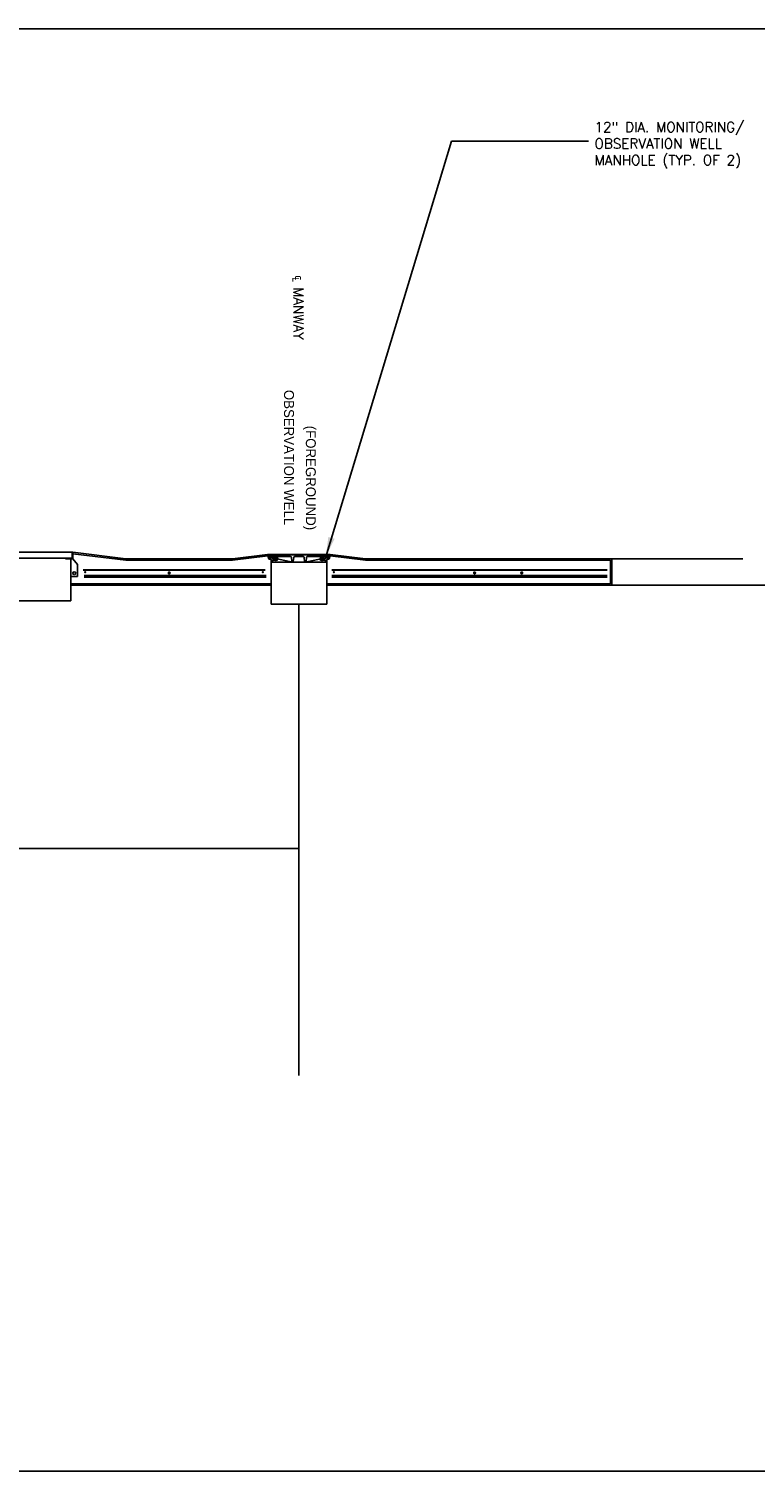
# Model space of a CAD drawing. Extents: x 2893 to 4079, y -406 to 622.
# Tile 52 of 53: x 3664 to 3829, y 294 to 622. Entities that reach past the tile are written whole.
import ezdxf

# ---------------------------------------------------------------- set-up
doc = ezdxf.new("R2010")
doc.units = 0
doc.header["$MEASUREMENT"] = 0
doc.linetypes.add('HIDDEN', pattern=[0.375, 0.25, -0.125])
doc.linetypes.add('TANK-SLAB$0$DASHED', pattern=[0.75, 0.5, -0.25])
doc.layers.get('0').update_dxf_attribs({"linetype": 'CONTINUOUS'})
for name, color, linetype in [('FREEZE-OUTLINE-TITLES', 60, 'CONTINUOUS'), ('HATCH-CONCRETE', 2, 'CONTINUOUS'), ('REBAR', 4, 'TANK-SLAB$0$DASHED'), ('TANK-MANHOLE', 2, 'CONTINUOUS'), ('TANK-SLAB', 6, 'CONTINUOUS'), ('TEXT', 3, 'CONTINUOUS')]:
    doc.layers.add(name, color=color, linetype=linetype)
doc.styles.add('SIMPFRAC', font='simpfrac')
doc.styles.add('SIMPLEX', font='simplex')
doc.dimstyles.new('DIM48', dxfattribs={"dimscale": 48, "dimtxt": 0.09375, "dimasz": 0.09375, "dimexe": 0.0625, "dimexo": 0.0625, "dimgap": 0.0625, "dimtad": 1, "dimdec": 4, "dimzin": 3, "dimdsep": 46, "dimlunit": 4, "dimtxsty": 'SIMPLEX', "dimcen": 0, "dimclrd": 3, "dimclre": 3, "dimclrt": 3, "dimadec": 0, "dimazin": 0, "dimtfac": 1, "dimtdec": 4, "dimtofl": 0, "dimtmove": 2, "dimatfit": 3, "dimfxl": 1, "dimfrac": 2, "dimtolj": 1, "dimtzin": 3, "dimarcsym": 0})

msp = doc.modelspace()

# ---------------------------------------------------------------- hatches: boundary and pattern name
at = {"layer": 'TANK-MANHOLE'}
h = msp.add_hatch(dxfattribs=at)
h.set_pattern_fill('LINE', color=1, scale=4, angle=225, style=0)
h.set_pattern_definition([(315, (3431.786, 373.92165), (-0.3535534, -0.3535534), [])])
h.paths.add_polyline_path([(3719.22096, 502.38571), (3719.30292, 502.24401, 0.269129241), (3719.38481, 502.19678), (3719.43629, 502.19678), (3719.43629, 502.13426), (3719.53075, 502.13426), (3719.6016, 502.06341), (3719.6016, 501.85086), (3719.44456, 501.85086, -0.197143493), (3719.37872, 501.87787), (3719.27435, 501.98083, 0.197143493), (3719.20851, 502.00784), (3719.20845, 502.00784), (3718.87118, 502.00784, 0.001531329), (3718.87079, 502.00784), (3718.52203, 502.00784, -0.315060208), (3718.34589, 502.13106), (3718.27628, 502.32181), (3718.27072, 502.38571)])

# ---------------------------------------------------------------- linework, layer by layer
for p, q in [((3725.03202, 491.16768), (3725.03202, 384.09908)), ((3269.21307, 435.67778), (3725.03202, 435.67778))]:
    msp.add_line(p, q)
at = {"layer": 'FREEZE-OUTLINE-TITLES', "color": 60, "linetype": 'Continuous'}
msp.add_lwpolyline([(4079.29486, 621.90712), (2963.29486, 621.90712), (2963.29486, 294.21628), (4079.29486, 294.21628)], close=True, dxfattribs=at)
at = {"layer": 'HATCH-CONCRETE', "color": 2}
for p, q in [((3796.11375, 495.47875), (3796.11375, 501.4788)), ((3795.80125, 495.79125), (3795.80125, 501.1663))]:
    msp.add_line(p, q, dxfattribs=at)
at = {"layer": 'REBAR', "linetype": 'HIDDEN', "const_width": 0.5}
for points in [[(3675.98682, 498.97139), (3717.37863, 498.97139)], [(3732.48617, 498.97139), (3795.05571, 498.97139)]]:
    msp.add_lwpolyline(points, dxfattribs=at)
at = {"layer": 'REBAR'}
for points, const_width in [([(3676.34013, 498.47139, 1), (3676.59013, 498.47139, 1)], 0.25), ([(3695.36938, 498.29581, 1), (3695.74438, 498.29581, 1)], 0.375), ([(3716.70096, 498.47139, 1), (3716.95096, 498.47139, 1)], 0.25), ([(3732.83789, 498.47139, 1), (3733.08789, 498.47139, 1)], 0.25), ([(3765.1098, 498.29373, -1), (3764.7348, 498.29373, -1)], 0.375), ([(3775.44418, 498.29546, 1), (3775.81918, 498.29546, 1)], 0.375)]:
    msp.add_lwpolyline(points, format="xyb", close=True, dxfattribs=dict(at, const_width=const_width))
at = {"layer": 'REBAR', "const_width": 0.75}
for points in [[(3676.20013, 497.53689), (3717.64524, 497.53689)], [(3732.48617, 497.53689), (3795.07859, 497.53689)]]:
    msp.add_lwpolyline(points, dxfattribs=at)
at = {"layer": 'TANK-MANHOLE', "color": 1, "linetype": 'Continuous'}
for p, q in [((3673.69126, 502.97875), (3634.19126, 502.97875)), ((3635.73814, 501.66625), (3672.14439, 501.66625)), ((3672.01939, 501.47876), (3672.01939, 501.54125)), ((3672.01939, 501.47876), (3673.69126, 501.47876)), ((3672.14439, 501.66625), (3673.37877, 501.66625)), ((3673.03501, 501.47876), (3673.28501, 501.47876)), ((3673.53502, 501.47876), (3673.03501, 501.47876)), ((3673.25376, 501.47876), (3673.25376, 497.47876)), ((3673.50377, 501.79125), (3673.50377, 502.85375)), ((3673.69126, 502.97875), (3673.62876, 502.97875)), ((3673.69126, 502.97875), (3673.62877, 502.97875)), ((3673.69126, 501.47876), (3673.69126, 502.97879)), ((3674.75376, 500.22876), (3673.69126, 501.47876)), ((3731.93782, 502.47879), (3718.06569, 502.47879)), ((3718.27072, 502.38571), (3719.22096, 502.38571)), ((3718.27628, 502.32181), (3718.27072, 502.38571)), ((3718.34589, 502.13106), (3718.27628, 502.32181)), ((3718.52203, 502.00784), (3719.20851, 502.00784)), ((3718.94867, 502.00784), (3718.87087, 502.00784)), ((3719.22096, 502.38571), (3725.03202, 502.38571)), ((3719.37872, 501.87787), (3719.27435, 501.98083)), ((3719.43629, 502.19678), (3719.43629, 502.13426)), ((3719.43629, 502.19678), (3719.43629, 502.13426)), ((3720.12812, 502.13426), (3719.43629, 502.13426)), ((3720.12812, 502.13426), (3719.43629, 502.13426)), ((3719.44456, 501.85086), (3719.7822, 501.85086)), ((3719.49185, 502.38571), (3719.54603, 502.41627)), ((3719.49185, 502.19678), (3719.49185, 502.38571)), ((3720.07394, 502.19678), (3719.49185, 502.19678)), ((3719.6016, 502.06341), (3719.53075, 502.13426)), ((3719.6016, 502.06341), (3719.53075, 502.13426)), ((3720.01976, 502.41627), (3719.54603, 502.41627)), ((3719.96419, 502.06341), (3719.6016, 502.06341)), ((3719.96419, 502.06341), (3719.6016, 502.06341)), ((3719.6016, 502.06341), (3719.6016, 501.85086)), ((3719.6016, 502.06341), (3719.6016, 501.85086)), ((3719.62522, 502.19678), (3719.62522, 501.18958)), ((3719.63772, 502.19678), (3719.63772, 502.38571)), ((3719.7822, 502.22456), (3719.7822, 502.13148)), ((3720.12124, 501.85086), (3719.7822, 501.85086)), ((3719.92252, 501.85086), (3719.94335, 501.60774)), ((3719.92807, 502.19678), (3719.92807, 502.38571)), ((3719.94058, 502.19678), (3719.94058, 501.18958)), ((3720.03504, 502.13426), (3719.96419, 502.06341)), ((3720.03504, 502.13426), (3719.96419, 502.06341)), ((3719.96419, 502.06341), (3719.96419, 501.85086)), ((3719.96419, 502.06341), (3719.96419, 501.85086)), ((3720.07394, 502.38571), (3720.01976, 502.41627)), ((3720.04477, 501.49521), (3723.56564, 500.75115)), ((3720.07394, 502.19678), (3720.07394, 502.38571)), ((3720.18148, 502.19678), (3720.07394, 502.19678)), ((3720.12812, 502.19678), (3720.12812, 502.13426)), ((3720.12812, 502.19678), (3720.12812, 502.13426)), ((3720.18753, 501.87832), (3720.2896, 501.98038)), ((3720.26263, 502.24358), (3720.34484, 502.38571)), ((3720.35589, 502.00784), (3723.07129, 502.00784)), ((3723.31987, 501.78436), (3723.41541, 500.88887)), ((3723.75332, 500.88745), (3723.84901, 501.78436)), ((3725.96644, 502.00784), (3724.0976, 502.00784)), ((3731.79193, 502.38571), (3725.03202, 502.38571)), ((3731.79193, 502.38571), (3725.03202, 502.38571)), ((3726.31082, 500.88647), (3726.21503, 501.78436)), ((3730.01927, 501.49521), (3726.49854, 500.75018)), ((3726.74416, 501.78436), (3726.64863, 500.88887)), ((3729.70675, 502.00784), (3726.99275, 502.00784)), ((3729.79967, 502.24418), (3729.7192, 502.38571)), ((3729.87697, 501.87787), (3729.77259, 501.98083)), ((3730.67972, 502.19678), (3729.88117, 502.19678)), ((3729.93453, 502.19678), (3729.93453, 502.13426)), ((3729.93453, 502.13426), (3730.62636, 502.13426)), ((3730.61948, 501.85086), (3729.9428, 501.85086)), ((3729.9901, 502.38571), (3730.04428, 502.41627)), ((3729.9901, 502.19678), (3729.9901, 502.38571)), ((3730.02899, 502.13426), (3730.09984, 502.06341)), ((3730.04428, 502.41627), (3730.518, 502.41627)), ((3730.09984, 502.06341), (3730.09984, 501.85086)), ((3730.09984, 502.06341), (3730.46243, 502.06341)), ((3730.14152, 501.85086), (3730.12068, 501.60774)), ((3730.12346, 502.19678), (3730.12346, 501.18958)), ((3730.13596, 502.19678), (3730.13596, 502.38571)), ((3730.42631, 502.19678), (3730.42631, 502.38571)), ((3730.43743, 502.19678), (3730.43743, 501.18958)), ((3730.46243, 502.06341), (3730.5319, 502.13426)), ((3730.46243, 502.06341), (3730.46243, 501.85086)), ((3730.57079, 502.38571), (3730.518, 502.41627)), ((3730.57079, 502.19678), (3730.57079, 502.38571)), ((3730.62636, 502.19678), (3730.62636, 502.13426)), ((3730.68577, 501.87832), (3730.78784, 501.98038)), ((3730.6861, 501.87864), (3730.78751, 501.98005)), ((3730.76087, 502.24358), (3730.84308, 502.38571)), ((3731.54062, 502.00784), (3730.85413, 502.00784)), ((3731.71675, 502.13106), (3731.78637, 502.32181)), ((3731.78637, 502.32181), (3731.79193, 502.38571)), ((3674.75376, 497.50432), (3674.75376, 500.22876)), ((3718.73333, 501.23543), (3718.6861, 501.23543)), ((3718.6861, 501.23543), (3718.6861, 491.16768)), ((3718.73333, 501.2521), (3718.73333, 491.16768)), ((3718.91532, 500.7492), (3723.57166, 500.7492)), ((3719.94058, 501.18958), (3719.62522, 501.18958)), ((3719.62522, 501.18958), (3719.68774, 501.12707)), ((3719.87667, 501.12707), (3719.68774, 501.12707)), ((3719.94058, 501.18958), (3719.87667, 501.12707)), ((3726.49326, 500.7492), (3723.57078, 500.7492)), ((3731.14871, 500.7492), (3726.49389, 500.7492)), ((3730.12346, 501.18958), (3730.43743, 501.18958)), ((3730.12346, 501.18958), (3730.18598, 501.12707)), ((3730.18598, 501.12707), (3730.37491, 501.12707)), ((3730.43743, 501.18958), (3730.37491, 501.12707)), ((3731.32931, 501.2521), (3731.32931, 491.16768)), ((3731.32931, 501.23543), (3731.37794, 501.23543)), ((3731.37794, 501.23543), (3731.37794, 491.16768)), ((3673.25376, 497.47876), (3673.75377, 497.47876)), ((3673.25376, 491.97875), (3673.25376, 497.47876)), ((3674.75376, 497.50432), (3673.75377, 497.50432)), ((3673.75377, 497.50432), (3673.75377, 497.47876)), ((3634.62876, 491.97875), (3673.25376, 491.97875)), ((3731.37794, 491.16768), (3718.6861, 491.16768))]:
    msp.add_line(p, q, dxfattribs=at)
for points in [[(3718.8042, 501.19494, 0.389385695), (3718.74193, 501.2521), (3718.68749, 501.2521), (3718.68191, 501.35248, 0.398053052), (3718.58831, 501.44103), (3718.24562, 501.44103, -0.349333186), (3718.12381, 501.53797), (3717.90702, 502.47879), (3718.06569, 502.47879, -0.348853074), (3718.18745, 502.38207), (3718.33074, 501.76503, 0.348853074), (3718.42206, 501.69248), (3718.70555, 501.69248, 0.399535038), (3718.79995, 501.78151), (3718.80835, 501.9481, -0.399535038), (3718.87079, 502.00784), (3718.95013, 502.00784, -0.399230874), (3719.01255, 501.94855), (3719.03202, 501.57023), (3719.53075, 501.57023), (3719.65162, 501.44798), (3719.65162, 501.19236), (3719.13051, 501.19236, 0.39889653), (3719.00568, 501.07393), (3718.99171, 500.80841, -0.39889653), (3718.92929, 500.7492), (3718.89978, 500.7492, -0.389385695), (3718.83751, 500.80636)], [(3720.24894, 501.37069), (3720.25871, 501.57023), (3720.04338, 501.57023), (3719.92113, 501.44798), (3719.92113, 501.19236), (3720.06167, 501.19236, 0.399958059)], [(3729.8151, 501.37069), (3729.80533, 501.57023), (3730.02066, 501.57023), (3730.14291, 501.44798), (3730.14291, 501.19236), (3730.00237, 501.19236, -0.399958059)], [(3731.25983, 501.19494, -0.389385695), (3731.32211, 501.2521), (3731.37655, 501.2521), (3731.38212, 501.35248, -0.398053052), (3731.47573, 501.44103), (3731.81842, 501.44103, 0.349333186), (3731.94023, 501.53797), (3732.15702, 502.47879), (3731.99835, 502.47879, 0.348853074), (3731.87659, 502.38207), (3731.73329, 501.76503, -0.348853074), (3731.64197, 501.69248), (3731.35849, 501.69248, -0.399535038), (3731.26408, 501.78151), (3731.25568, 501.9481, 0.399535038), (3731.19324, 502.00784), (3731.11391, 502.00784, 0.399230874), (3731.05149, 501.94855), (3731.03202, 501.57023), (3730.53328, 501.57023), (3730.41242, 501.44798), (3730.41242, 501.19236), (3730.93353, 501.19236, -0.39889653), (3731.05836, 501.07393), (3731.07233, 500.80841, 0.39889653), (3731.13475, 500.7492), (3731.16426, 500.7492, 0.389385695), (3731.22653, 500.80636)]]:
    msp.add_lwpolyline(points, format="xyb", close=True, dxfattribs=at)
msp.add_lwpolyline([(3719.49185, 502.19678), (3719.38432, 502.19678, -0.267731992), (3719.30292, 502.24401), (3719.22096, 502.38571)], format="xyb", dxfattribs=at)
for centre, radius in [((3719.59049, 502.16065), 0.03473), ((3719.97531, 502.16065), 0.03473), ((3730.08873, 502.16065), 0.03473), ((3730.47355, 502.16065), 0.03473), ((3674.00377, 498.22875), 0.3125)]:
    msp.add_circle(centre, radius, dxfattribs=at)
for centre, radius, start, end in [((3672.14439, 501.54125), 0.125, 90, 180), ((3673.37877, 501.79125), 0.125, 270, 0), ((3673.62877, 502.85375), 0.125, 90, 180), ((3718.52203, 502.19534), 0.1875, 200.0497379, 270), ((3718.55412, 501.85086), 0.18755, 118.2720361, 180), ((3718.55412, 501.85086), 0.18755, 180, 236.4271016), ((3718.61803, 501.85086), 0.18755, 0, 56.4271016), ((3718.61803, 501.85086), 0.18755, 303.5728984, 0), ((3719.20851, 501.91409), 0.09375, 45.3900984, 90), ((3719.44456, 501.94461), 0.09375, 225.3900984, 270), ((3719.56409, 502.27874), 0.12781, 55.6196553, 124.3803447), ((3719.7822, 501.92726), 0.48067, 72.5076755, 107.4923245), ((3720.00031, 502.27874), 0.12781, 55.6196553, 124.3803447), ((3720.06838, 501.61886), 0.12503, 184.4473849, 259.0661832), ((3720.12124, 501.94461), 0.09375, 270, 315), ((3720.18148, 502.29053), 0.09375, 270, 329.9535533), ((3720.35589, 501.91409), 0.09375, 90, 135), ((3723.07129, 501.75784), 0.25, 6.0896954, 90), ((3724.0976, 501.75784), 0.25, 90, 173.9103046), ((3725.96644, 501.75784), 0.25, 6.0896954, 90), ((3726.99275, 501.75784), 0.25, 90, 173.9103046), ((3729.70675, 501.91409), 0.09375, 45.3900984, 90), ((3729.88117, 502.29053), 0.09375, 209.6239789, 270), ((3729.9428, 501.94461), 0.09375, 225.3900984, 270), ((3730.06234, 502.27874), 0.12781, 55.6196553, 124.3803447), ((3729.99426, 501.61886), 0.12503, 280.9338168, 355.5526151), ((3730.28044, 501.92726), 0.48067, 72.5076755, 107.4923245), ((3730.49855, 502.27874), 0.12781, 55.6196553, 124.3803447), ((3730.61948, 501.94461), 0.09375, 270, 314.9997287), ((3730.67972, 502.29053), 0.09375, 270, 329.9535533), ((3730.85413, 501.91409), 0.09375, 90, 134.9997287), ((3731.44601, 501.85086), 0.18755, 123.5728984, 180), ((3731.44601, 501.85086), 0.18755, 180, 236.4271016), ((3731.54062, 502.19534), 0.1875, 270, 339.949752), ((3731.50852, 501.85086), 0.18755, 0, 61.7279639), ((3731.50852, 501.85086), 0.18755, 303.5728984, 0), ((3723.57078, 500.90545), 0.15625, 186.0896954, 270), ((3723.59582, 501.00064), 0.25145, 259.1264796, 270), ((3723.59795, 500.90402), 0.15625, 258.0672957, 353.9103046), ((3726.46619, 500.90304), 0.15625, 186.0896954, 281.9483055), ((3726.47154, 501.00064), 0.25145, 270, 280.8735204), ((3726.49326, 500.90545), 0.15625, 270, 353.9103046)]:
    msp.add_arc(centre, radius, start, end, dxfattribs=at)
at = {"layer": 'TANK-SLAB', "color": 2, "linetype": 'Continuous'}
for p, q in [((3685.69168, 501.4787), (3673.69126, 502.97875)), ((3685.67222, 501.1662), (3673.69126, 502.66382)), ((3709.90649, 501.47872), (3685.69168, 501.4787)), ((3709.90649, 501.47872), (3717.90702, 502.47879)), ((3709.92594, 501.16622), (3717.97756, 502.17268)), ((3732.08604, 502.17273), (3740.13789, 501.16625)), ((3732.15702, 502.47879), (3740.15702, 501.47879)), ((3796.11375, 501.4788), (3740.15734, 501.47875)), ((3785.89537, 501.47879), (3764.17231, 501.47879)), ((3709.92594, 501.16622), (3685.67222, 501.1662)), ((3795.80125, 501.1663), (3740.13789, 501.16625)), ((3785.91482, 501.16629), (3764.15286, 501.16629)), ((3718.73333, 495.79125), (3673.25376, 495.79125)), ((3718.73333, 495.47875), (3673.25376, 495.47875)), ((3795.80125, 495.79125), (3731.32931, 495.79125)), ((3796.11375, 495.47875), (3731.32931, 495.47875))]:
    msp.add_line(p, q, dxfattribs=at)
at = {"layer": 'TANK-SLAB', "color": 253, "linetype": 'Continuous'}
for p, q in [((3796.11375, 501.4788), (3825.87863, 501.47875)), ((3796.11375, 495.47875), (3834.70666, 495.47875))]:
    msp.add_line(p, q, dxfattribs=at)

# ---------------------------------------------------------------- texts
at = {"layer": 'TEXT', "linetype": 'Continuous', "style": 'SIMPFRAC'}
for s, p in [('OBSERVATION WELL', (3721.64704, 539.88328, 48)), ('(FOREGROUND)', (3726.59731, 531.74042, 48))]:
    msp.add_text(s, height=2.25, rotation=270, dxfattribs=at).set_placement(p)
at = {"layer": 'TEXT', "insert": (3792.16756, 600.71797), "char_height": 2.25, "width": 38.8536796, "attachment_point": 1, "style": 'SIMPLEX'}
msp.add_mtext('12" DIA. MONITORING/\\POBSERVATION WELL MANHOLE (TYP. OF 2)', dxfattribs=at)
at = {"layer": 'TEXT', "insert": (3723.55416, 551.21799, 48), "char_height": 2.25, "width": 19.5190601, "attachment_point": 9, "rotation": 270, "style": 'SIMPLEX'}
msp.add_mtext('℄ MANWAY', dxfattribs=at)

# ---------------------------------------------------------------- leaders
at = {"layer": 'TEXT'}
msp.add_leader([(3731.11391, 501.94534), (3759.68343, 596.37341), (3790.77507, 596.37341)], dimstyle='DIM48', override={"dimgap": 0.0625, "dimtad": 0}, dxfattribs=at)

doc.saveas('drawing.dxf')
